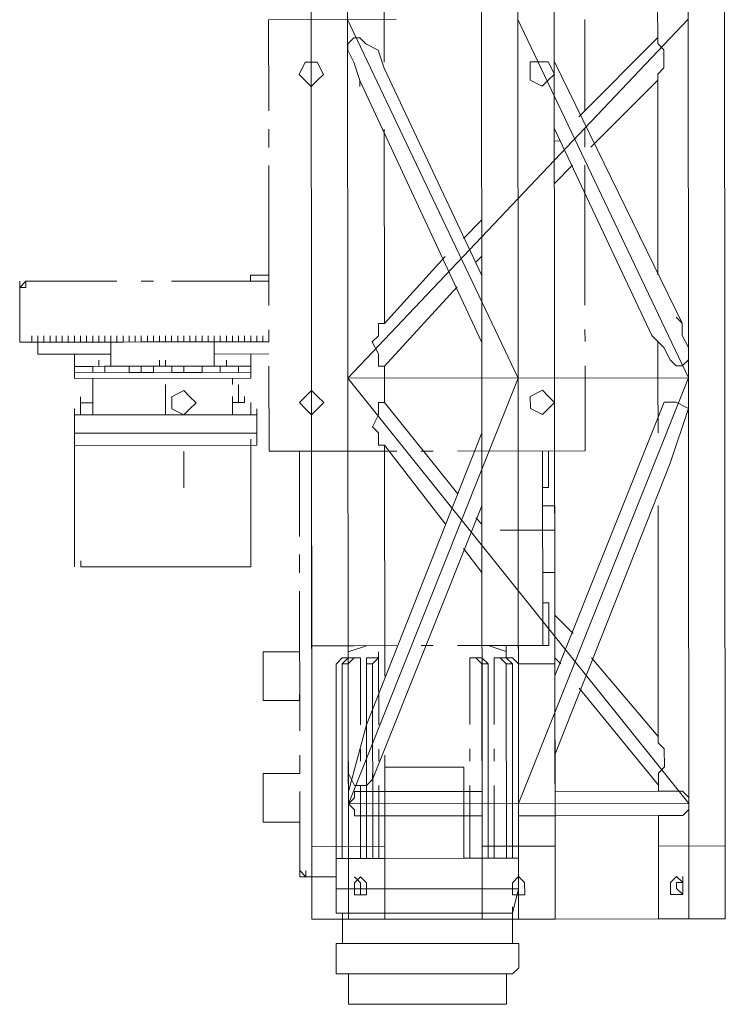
# Model space of a CAD drawing. Header units: inches. Extents: x -5850 to 5646, y 8947 to 13007.
# Tile 256 of 256: x -3191 to -3142, y 10395 to 10463. Entities that reach past the tile are written whole.
import ezdxf

# ---------------------------------------------------------------- set-up
doc = ezdxf.new("R2010")
doc.units = ezdxf.units.IN
doc.header["$MEASUREMENT"] = 0
doc.layers.add('at_Entity', color=7, linetype='Continuous')

msp = doc.modelspace()

# ---------------------------------------------------------------- linework, layer by layer
at = {"layer": 'at_Entity', "color": 7, "lineweight": 20}
for p, q in [((-3170.454, 10488.414), (-3170.41, 10438.572)), ((-3167.873, 10438.575), (-3167.917, 10488.417)), ((-3158.627, 10488.425), (-3158.582, 10438.583)), ((-3156.045, 10438.585), (-3156.09, 10488.427)), ((-3153.513, 10438.587), (-3153.558, 10488.429)), ((-3144.218, 10438.596), (-3144.262, 10488.438)), ((-3141.686, 10438.598), (-3141.73, 10488.44)), ((-3165.361, 10460.542), (-3165.366, 10466.03)), ((-3146.354, 10464.357), (-3146.352, 10462.243)), ((-3173.388, 10463.491), (-3164.516, 10463.499)), ((-3173.382, 10457.15), (-3173.388, 10463.491)), ((-3167.895, 10463.496), (-3156.045, 10438.585)), ((-3144.24, 10463.517), (-3167.873, 10438.575)), ((-3156.067, 10463.506), (-3144.218, 10438.596)), ((-3151.422, 10463.51), (-3151.417, 10457.17)), ((-3167.893, 10461.806), (-3167.47, 10462.225)), ((-3167.47, 10462.225), (-3167.052, 10462.225)), ((-3167.052, 10462.225), (-3166.628, 10461.807)), ((-3151.84, 10456.751), (-3146.352, 10462.243)), ((-3146.352, 10462.243), (-3146.352, 10461.825)), ((-3167.893, 10461.382), (-3167.893, 10461.806)), ((-3167.469, 10460.54), (-3167.893, 10461.382)), ((-3166.628, 10461.807), (-3165.78, 10461.384)), ((-3165.78, 10461.384), (-3165.36, 10460.119)), ((-3146.352, 10461.825), (-3145.933, 10461.402)), ((-3145.933, 10461.402), (-3145.932, 10460.136)), ((-3170.848, 10460.537), (-3171.271, 10459.689)), ((-3170.43, 10460.538), (-3170.848, 10460.537)), ((-3170.006, 10460.538), (-3170.43, 10460.538)), ((-3169.581, 10459.691), (-3170.006, 10460.538)), ((-3167.049, 10459.269), (-3167.469, 10460.54)), ((-3158.589, 10445.76), (-3165.36, 10460.119)), ((-3154.375, 10460.552), (-3155.223, 10460.551)), ((-3155.223, 10460.551), (-3155.222, 10459.28)), ((-3153.957, 10460.553), (-3154.375, 10460.552)), ((-3153.532, 10459.705), (-3153.957, 10460.553)), ((-3153.533, 10460.553), (-3144.645, 10442.393)), ((-3145.932, 10460.136), (-3146.35, 10459.712)), ((-3171.271, 10459.689), (-3170.847, 10459.266)), ((-3170.847, 10459.266), (-3170.428, 10458.848)), ((-3170.428, 10458.848), (-3170.005, 10459.267)), ((-3170.005, 10459.267), (-3169.581, 10459.691)), ((-3158.585, 10441.115), (-3167.049, 10459.269)), ((-3167.049, 10458.851), (-3167.049, 10459.269)), ((-3155.222, 10459.28), (-3154.374, 10458.863)), ((-3154.374, 10458.863), (-3153.956, 10459.281)), ((-3153.956, 10459.281), (-3153.532, 10459.705)), ((-3150.99, 10454.639), (-3146.349, 10459.288)), ((-3146.35, 10459.712), (-3146.349, 10459.288)), ((-3146.349, 10459.288), (-3146.337, 10445.771)), ((-3173.38, 10454.619), (-3173.381, 10455.884)), ((-3165.344, 10442.374), (-3165.356, 10455.892)), ((-3153.529, 10455.902), (-3146.757, 10441.549)), ((-3151.415, 10455.904), (-3151.414, 10454.638)), ((-3153.528, 10455.06), (-3153.104, 10455.061)), ((-3173.37, 10443.639), (-3173.379, 10453.353)), ((-3153.526, 10452.099), (-3152.261, 10453.372)), ((-3151.413, 10453.372), (-3151.405, 10443.658)), ((-3159.857, 10448.296), (-3158.592, 10449.563)), ((-3165.344, 10442.374), (-3161.122, 10447.023)), ((-3159.013, 10446.607), (-3158.59, 10447.026)), ((-3174.638, 10445.745), (-3173.372, 10445.747)), ((-3174.637, 10445.327), (-3174.638, 10445.745)), ((-3190.268, 10445.313), (-3190.686, 10444.889)), ((-3190.686, 10444.889), (-3190.686, 10445.313)), ((-3190.683, 10441.086), (-3190.686, 10444.889)), ((-3190.686, 10444.889), (-3190.268, 10444.889)), ((-3190.683, 10441.086), (-3190.686, 10444.889)), ((-3190.686, 10444.889), (-3190.268, 10444.889)), ((-3190.268, 10445.313), (-3183.933, 10445.319)), ((-3190.268, 10444.889), (-3190.268, 10445.313)), ((-3182.244, 10445.32), (-3181.396, 10445.321)), ((-3180.13, 10445.322), (-3173.372, 10445.328)), ((-3165.342, 10439.419), (-3160.278, 10444.916)), ((-3145.069, 10442.816), (-3144.645, 10442.393)), ((-3165.762, 10441.532), (-3165.763, 10442.374)), ((-3165.763, 10442.374), (-3165.344, 10442.374)), ((-3144.645, 10442.393), (-3144.644, 10441.551)), ((-3189.84, 10441.087), (-3189.841, 10441.51)), ((-3189.84, 10441.087), (-3189.841, 10441.51)), ((-3189.422, 10441.087), (-3189.423, 10441.511)), ((-3189.422, 10441.087), (-3189.423, 10441.511)), ((-3188.998, 10441.087), (-3188.999, 10441.511)), ((-3188.998, 10441.087), (-3188.999, 10441.511)), ((-3188.575, 10441.088), (-3188.575, 10441.512)), ((-3188.151, 10441.088), (-3188.151, 10441.512)), ((-3187.727, 10441.089), (-3187.727, 10441.512)), ((-3187.309, 10441.089), (-3187.309, 10441.513)), ((-3186.885, 10441.089), (-3186.885, 10441.513)), ((-3186.461, 10441.09), (-3186.462, 10441.513)), ((-3186.461, 10441.09), (-3186.462, 10441.513)), ((-3186.037, 10441.09), (-3186.038, 10441.514)), ((-3186.037, 10441.09), (-3186.038, 10441.514)), ((-3186.037, 10441.09), (-3186.038, 10441.514)), ((-3185.614, 10441.09), (-3185.614, 10441.514)), ((-3185.614, 10441.09), (-3185.614, 10441.514)), ((-3185.614, 10441.09), (-3185.614, 10441.514)), ((-3185.195, 10441.091), (-3185.196, 10441.515)), ((-3185.195, 10441.091), (-3185.196, 10441.515)), ((-3184.772, 10441.091), (-3184.772, 10441.515)), ((-3184.772, 10441.091), (-3184.772, 10441.515)), ((-3184.772, 10441.091), (-3184.772, 10441.515)), ((-3184.353, 10441.092), (-3184.354, 10441.515)), ((-3184.353, 10441.092), (-3184.354, 10441.515)), ((-3184.353, 10441.092), (-3184.354, 10441.515)), ((-3183.929, 10441.092), (-3183.93, 10441.516)), ((-3183.929, 10441.092), (-3183.93, 10441.516)), ((-3183.506, 10441.092), (-3183.506, 10441.516)), ((-3183.506, 10441.092), (-3183.506, 10441.516)), ((-3183.506, 10441.092), (-3183.506, 10441.516)), ((-3183.082, 10441.093), (-3183.082, 10441.517)), ((-3183.082, 10441.093), (-3183.082, 10441.517)), ((-3182.658, 10441.093), (-3182.658, 10441.517)), ((-3182.658, 10441.093), (-3182.658, 10441.517)), ((-3182.24, 10441.093), (-3182.24, 10441.517)), ((-3181.816, 10441.094), (-3181.816, 10441.518)), ((-3181.816, 10441.094), (-3181.816, 10441.518)), ((-3181.816, 10441.094), (-3181.816, 10441.518)), ((-3181.392, 10441.094), (-3181.393, 10441.518)), ((-3181.392, 10441.094), (-3181.393, 10441.518)), ((-3181.392, 10441.094), (-3181.393, 10441.518)), ((-3180.968, 10441.095), (-3180.969, 10441.518)), ((-3180.968, 10441.095), (-3180.969, 10441.518)), ((-3180.55, 10441.095), (-3180.551, 10441.519)), ((-3180.55, 10441.095), (-3180.551, 10441.519)), ((-3180.55, 10441.095), (-3180.551, 10441.519)), ((-3180.126, 10441.095), (-3180.127, 10441.519)), ((-3179.703, 10441.096), (-3179.703, 10441.52)), ((-3179.703, 10441.096), (-3179.703, 10441.52)), ((-3179.284, 10441.096), (-3179.285, 10441.52)), ((-3179.284, 10441.096), (-3179.285, 10441.52)), ((-3179.284, 10441.096), (-3179.285, 10441.52)), ((-3178.861, 10441.096), (-3178.861, 10441.52)), ((-3178.861, 10441.096), (-3178.861, 10441.52)), ((-3178.437, 10441.097), (-3178.437, 10441.521)), ((-3178.437, 10441.097), (-3178.437, 10441.521)), ((-3178.013, 10441.097), (-3178.013, 10441.521)), ((-3177.589, 10441.098), (-3177.589, 10441.521)), ((-3177.589, 10441.098), (-3177.589, 10441.521)), ((-3177.589, 10441.098), (-3177.589, 10441.521)), ((-3177.171, 10441.098), (-3177.171, 10441.522)), ((-3177.171, 10441.098), (-3177.171, 10441.522)), ((-3176.747, 10441.098), (-3176.747, 10441.522)), ((-3176.747, 10441.098), (-3176.747, 10441.522)), ((-3176.323, 10441.099), (-3176.324, 10441.523)), ((-3176.323, 10441.099), (-3176.324, 10441.523)), ((-3176.323, 10441.099), (-3176.324, 10441.523)), ((-3175.899, 10441.099), (-3175.9, 10441.523)), ((-3175.899, 10441.099), (-3175.9, 10441.523)), ((-3175.481, 10441.099), (-3175.482, 10441.523)), ((-3175.481, 10441.099), (-3175.482, 10441.523)), ((-3175.481, 10441.099), (-3175.482, 10441.523)), ((-3175.057, 10441.1), (-3175.058, 10441.524)), ((-3175.057, 10441.1), (-3175.058, 10441.524)), ((-3175.057, 10441.1), (-3175.058, 10441.524)), ((-3174.634, 10441.1), (-3174.634, 10441.524)), ((-3174.215, 10441.101), (-3174.216, 10441.524)), ((-3173.792, 10441.101), (-3173.792, 10441.525)), ((-3173.368, 10441.101), (-3173.369, 10441.949)), ((-3173.368, 10441.101), (-3173.368, 10441.525)), ((-3166.185, 10441.108), (-3165.762, 10441.532)), ((-3151.403, 10441.969), (-3151.402, 10441.121)), ((-3145.915, 10440.702), (-3146.757, 10441.549)), ((-3144.644, 10441.551), (-3144.219, 10440.704)), ((-3189.84, 10441.087), (-3190.683, 10441.086)), ((-3189.84, 10441.087), (-3182.24, 10441.093)), ((-3183.506, 10441.092), (-3189.84, 10441.087)), ((-3189.421, 10440.245), (-3189.422, 10441.087)), ((-3184.352, 10439.402), (-3184.353, 10441.092)), ((-3180.968, 10441.095), (-3182.24, 10441.093)), ((-3182.24, 10441.093), (-3181.392, 10441.094)), ((-3180.968, 10441.095), (-3181.392, 10441.094)), ((-3180.55, 10441.095), (-3180.968, 10441.095)), ((-3180.126, 10441.095), (-3180.55, 10441.095)), ((-3180.126, 10441.095), (-3179.703, 10441.096)), ((-3173.368, 10441.101), (-3179.703, 10441.096)), ((-3179.703, 10441.096), (-3178.013, 10441.097)), ((-3177.589, 10441.098), (-3178.013, 10441.097)), ((-3177.171, 10441.098), (-3177.589, 10441.098)), ((-3176.747, 10441.098), (-3177.171, 10441.098)), ((-3177.169, 10439.408), (-3177.171, 10441.098)), ((-3176.323, 10441.099), (-3176.747, 10441.098)), ((-3175.899, 10441.099), (-3176.323, 10441.099)), ((-3175.899, 10441.099), (-3173.368, 10441.101)), ((-3165.761, 10440.266), (-3166.185, 10441.108)), ((-3146.333, 10441.126), (-3146.331, 10438.594)), ((-3184.353, 10440.25), (-3189.421, 10440.245)), ((-3186.883, 10439.4), (-3186.884, 10440.247)), ((-3173.367, 10440.259), (-3177.17, 10440.256)), ((-3174.633, 10440.258), (-3174.632, 10439.411)), ((-3165.76, 10439.419), (-3165.761, 10440.266)), ((-3145.49, 10439.86), (-3145.915, 10440.702)), ((-3144.219, 10440.704), (-3144.219, 10439.862)), ((-3185.612, 10439.401), (-3186.883, 10439.4)), ((-3186.883, 10438.976), (-3186.883, 10439.4)), ((-3184.77, 10439.402), (-3185.612, 10439.401)), ((-3184.77, 10439.402), (-3185.612, 10439.401)), ((-3185.612, 10439.401), (-3185.612, 10438.977)), ((-3185.194, 10439.401), (-3185.194, 10439.825)), ((-3185.194, 10439.401), (-3185.194, 10439.825)), ((-3184.77, 10439.402), (-3183.08, 10439.403)), ((-3184.77, 10438.978), (-3184.77, 10439.402)), ((-3177.169, 10439.408), (-3184.352, 10439.402)), ((-3183.08, 10438.979), (-3183.08, 10439.403)), ((-3183.08, 10438.979), (-3183.08, 10439.403)), ((-3182.238, 10438.98), (-3182.238, 10439.404)), ((-3180.125, 10439.406), (-3181.391, 10439.405)), ((-3181.391, 10439.405), (-3181.39, 10438.981)), ((-3180.967, 10439.405), (-3181.391, 10439.405)), ((-3180.967, 10439.405), (-3180.967, 10439.829)), ((-3180.967, 10439.405), (-3180.967, 10439.829)), ((-3180.549, 10439.405), (-3180.967, 10439.405)), ((-3180.549, 10439.405), (-3180.549, 10439.829)), ((-3180.549, 10439.405), (-3180.549, 10439.829)), ((-3180.549, 10439.405), (-3180.549, 10439.829)), ((-3180.125, 10439.406), (-3180.549, 10439.405)), ((-3180.124, 10438.982), (-3180.125, 10439.406)), ((-3179.282, 10438.983), (-3179.283, 10439.406)), ((-3178.011, 10439.408), (-3176.746, 10439.409)), ((-3178.011, 10438.984), (-3178.011, 10439.408)), ((-3178.011, 10438.984), (-3178.011, 10439.408)), ((-3175.48, 10439.41), (-3176.746, 10439.409)), ((-3176.746, 10439.409), (-3176.745, 10438.985)), ((-3176.322, 10439.409), (-3176.746, 10439.409)), ((-3176.322, 10439.409), (-3176.322, 10439.833)), ((-3176.322, 10439.409), (-3176.322, 10439.833)), ((-3175.898, 10439.409), (-3176.322, 10439.409)), ((-3176.322, 10439.409), (-3175.898, 10439.409)), ((-3175.48, 10439.41), (-3175.898, 10439.409)), ((-3175.48, 10439.41), (-3174.632, 10439.411)), ((-3175.479, 10438.986), (-3175.48, 10439.41)), ((-3174.632, 10438.987), (-3174.632, 10439.411)), ((-3173.361, 10433.501), (-3173.366, 10439.412)), ((-3165.342, 10439.419), (-3165.76, 10439.419)), ((-3165.341, 10438.577), (-3165.342, 10439.419)), ((-3151.401, 10439.431), (-3151.395, 10433.52)), ((-3145.066, 10439.437), (-3145.49, 10439.86)), ((-3144.642, 10439.437), (-3145.066, 10439.437)), ((-3144.219, 10439.862), (-3144.642, 10439.437)), ((-3186.883, 10438.976), (-3174.632, 10438.987)), ((-3186.883, 10438.976), (-3186.883, 10438.558)), ((-3181.39, 10438.981), (-3183.08, 10438.979)), ((-3178.011, 10438.984), (-3180.124, 10438.982)), ((-3174.632, 10438.987), (-3174.631, 10438.569)), ((-3186.883, 10438.558), (-3174.631, 10438.569)), ((-3185.611, 10438.135), (-3185.611, 10438.559)), ((-3185.61, 10436.869), (-3185.611, 10438.135)), ((-3180.546, 10436.026), (-3180.548, 10438.139)), ((-3175.897, 10438.144), (-3175.897, 10438.567)), ((-3175.477, 10436.878), (-3175.479, 10438.144)), ((-3170.41, 10438.572), (-3170.376, 10400.976)), ((-3144.218, 10438.596), (-3167.873, 10438.575)), ((-3144.191, 10409.024), (-3167.873, 10438.575)), ((-3167.873, 10438.575), (-3167.839, 10400.978)), ((-3167.846, 10409.003), (-3156.045, 10438.585)), ((-3165.341, 10438.577), (-3165.34, 10436.887)), ((-3158.582, 10438.583), (-3158.549, 10400.987)), ((-3156.045, 10438.585), (-3156.012, 10400.989)), ((-3156.019, 10409.013), (-3144.218, 10438.596)), ((-3153.48, 10400.991), (-3153.513, 10438.587)), ((-3146.331, 10438.594), (-3146.328, 10434.791)), ((-3144.218, 10438.596), (-3144.184, 10401)), ((-3141.652, 10401.002), (-3141.686, 10438.598)), ((-3179.281, 10437.717), (-3180.123, 10437.292)), ((-3178.857, 10437.293), (-3179.281, 10437.717)), ((-3170.409, 10437.725), (-3170.827, 10437.301)), ((-3169.985, 10437.301), (-3170.409, 10437.725)), ((-3154.355, 10437.739), (-3155.202, 10437.314)), ((-3153.936, 10437.316), (-3154.355, 10437.739)), ((-3186.457, 10436.868), (-3186.458, 10437.287)), ((-3186.457, 10436.868), (-3185.61, 10436.869)), ((-3186.457, 10436.021), (-3186.457, 10436.868)), ((-3185.61, 10436.869), (-3185.61, 10437.287)), ((-3185.609, 10436.021), (-3185.61, 10436.869)), ((-3180.123, 10437.292), (-3180.122, 10436.45)), ((-3178.433, 10436.876), (-3178.857, 10437.293)), ((-3178.856, 10436.451), (-3178.433, 10436.876)), ((-3175.896, 10436.878), (-3175.896, 10437.296)), ((-3175.896, 10436.878), (-3175.054, 10436.879)), ((-3175.895, 10436.03), (-3175.896, 10436.878)), ((-3175.054, 10436.879), (-3175.054, 10437.297)), ((-3174.629, 10436.031), (-3174.63, 10436.879)), ((-3170.827, 10437.301), (-3171.251, 10436.882)), ((-3171.251, 10436.882), (-3170.826, 10436.458)), ((-3169.561, 10436.883), (-3169.985, 10437.301)), ((-3169.984, 10436.459), (-3169.561, 10436.883)), ((-3165.757, 10436.039), (-3165.758, 10436.887)), ((-3165.758, 10436.887), (-3165.34, 10436.887)), ((-3165.34, 10436.887), (-3160.265, 10430.557)), ((-3155.202, 10437.314), (-3155.201, 10436.472)), ((-3153.512, 10436.898), (-3153.936, 10437.316)), ((-3153.935, 10436.474), (-3153.512, 10436.898)), ((-3153.495, 10417.888), (-3145.911, 10436.905)), ((-3145.064, 10436.905), (-3145.911, 10436.905)), ((-3144.216, 10436.482), (-3145.064, 10436.905)), ((-3186.88, 10436.02), (-3186.881, 10436.444)), ((-3174.211, 10436.032), (-3186.88, 10436.02)), ((-3186.88, 10436.02), (-3186.879, 10434.755)), ((-3180.122, 10436.45), (-3179.28, 10436.027)), ((-3179.28, 10436.027), (-3178.856, 10436.451)), ((-3174.211, 10436.032), (-3174.211, 10436.455)), ((-3174.21, 10434.766), (-3174.211, 10436.032)), ((-3170.826, 10436.458), (-3170.408, 10436.035)), ((-3170.408, 10436.035), (-3169.984, 10436.459)), ((-3166.18, 10435.197), (-3165.757, 10436.039)), ((-3155.201, 10436.472), (-3154.353, 10436.049)), ((-3154.353, 10436.049), (-3153.935, 10436.474)), ((-3145.484, 10432.678), (-3144.216, 10436.482)), ((-3186.879, 10434.755), (-3186.88, 10435.178)), ((-3186.879, 10434.755), (-3186.88, 10435.178)), ((-3174.21, 10434.766), (-3186.879, 10434.755)), ((-3186.879, 10434.755), (-3174.21, 10434.766)), ((-3186.879, 10433.907), (-3186.879, 10434.755)), ((-3174.21, 10434.766), (-3174.21, 10435.19)), ((-3174.21, 10434.766), (-3174.21, 10435.19)), ((-3174.209, 10433.918), (-3174.21, 10434.766)), ((-3158.579, 10434.78), (-3166.585, 10414.497)), ((-3165.756, 10434.773), (-3166.18, 10435.197)), ((-3165.755, 10433.926), (-3165.756, 10434.773)), ((-3186.879, 10433.907), (-3186.879, 10434.331)), ((-3186.879, 10433.907), (-3174.209, 10433.918)), ((-3186.879, 10433.907), (-3186.871, 10425.464)), ((-3174.627, 10433.918), (-3174.628, 10434.342)), ((-3174.627, 10433.918), (-3174.62, 10425.475)), ((-3174.209, 10433.918), (-3174.209, 10434.342)), ((-3165.337, 10433.926), (-3165.755, 10433.926)), ((-3165.323, 10417.877), (-3165.337, 10433.926)), ((-3161.105, 10428.443), (-3165.337, 10433.926)), ((-3179.275, 10430.958), (-3179.278, 10433.495)), ((-3164.489, 10433.509), (-3173.361, 10433.501)), ((-3171.247, 10433.503), (-3171.242, 10427.586)), ((-3170.403, 10430.966), (-3170.405, 10433.503)), ((-3170.393, 10419.986), (-3170.405, 10433.503)), ((-3161.957, 10433.511), (-3162.799, 10433.51)), ((-3151.395, 10433.52), (-3160.268, 10433.512)), ((-3154.339, 10420), (-3154.351, 10433.518)), ((-3153.93, 10430.981), (-3153.933, 10433.518)), ((-3153.49, 10412.395), (-3145.484, 10432.678)), ((-3170.403, 10430.966), (-3170.404, 10431.39)), ((-3170.403, 10430.966), (-3170.396, 10422.942)), ((-3154.349, 10430.98), (-3153.93, 10430.981)), ((-3158.574, 10429.711), (-3166.158, 10410.694)), ((-3153.506, 10429.715), (-3154.348, 10429.715)), ((-3153.501, 10425.07), (-3153.506, 10429.715)), ((-3146.323, 10429.722), (-3146.309, 10413.667)), ((-3158.573, 10428.445), (-3158.998, 10428.863)), ((-3153.504, 10428.026), (-3157.302, 10428.022)), ((-3158.57, 10425.066), (-3159.838, 10426.754)), ((-3186.447, 10425.465), (-3186.448, 10425.883)), ((-3174.62, 10425.475), (-3174.62, 10425.893)), ((-3171.241, 10426.32), (-3171.24, 10425.054)), ((-3186.447, 10425.465), (-3177.575, 10425.472)), ((-3174.62, 10425.475), (-3177.575, 10425.472)), ((-3154.343, 10425.069), (-3153.501, 10425.07)), ((-3171.239, 10423.783), (-3171.23, 10414.069)), ((-3170.396, 10422.942), (-3170.396, 10423.365)), ((-3154.342, 10422.956), (-3153.923, 10422.956)), ((-3153.923, 10422.956), (-3153.921, 10420.001)), ((-3170.393, 10419.986), (-3170.396, 10422.942)), ((-3152.232, 10420.844), (-3153.499, 10422.115)), ((-3173.772, 10419.559), (-3171.235, 10419.562)), ((-3173.772, 10419.559), (-3173.772, 10419.135)), ((-3171.235, 10419.562), (-3171.235, 10419.985)), ((-3164.477, 10419.991), (-3170.393, 10419.986)), ((-3167.432, 10419.989), (-3170.393, 10419.986)), ((-3170.393, 10419.986), (-3170.388, 10414.07)), ((-3170.388, 10414.07), (-3170.393, 10419.986)), ((-3166.59, 10419.99), (-3167.856, 10419.565)), ((-3167.856, 10419.988), (-3167.856, 10419.565)), ((-3167.856, 10419.565), (-3167.856, 10419.988)), ((-3167.856, 10419.565), (-3167.855, 10419.141)), ((-3165.742, 10419.143), (-3165.742, 10419.566)), ((-3161.945, 10419.994), (-3162.787, 10419.993)), ((-3154.339, 10420), (-3160.255, 10419.995)), ((-3156.876, 10419.574), (-3158.142, 10419.997)), ((-3153.921, 10420.001), (-3157.718, 10419.997)), ((-3156.876, 10419.998), (-3156.875, 10419.151)), ((-3156.876, 10419.574), (-3156.876, 10419.998)), ((-3156.876, 10419.574), (-3156.875, 10419.151)), ((-3156.027, 10418.728), (-3156.029, 10419.999)), ((-3173.77, 10416.604), (-3173.772, 10419.135)), ((-3168.703, 10418.716), (-3168.279, 10419.14)), ((-3168.279, 10419.14), (-3168.703, 10418.716)), ((-3167.855, 10419.141), (-3168.279, 10419.14)), ((-3167.855, 10419.141), (-3168.279, 10418.717)), ((-3167.855, 10418.717), (-3167.432, 10419.141)), ((-3167.432, 10419.141), (-3167.855, 10419.141)), ((-3167.432, 10419.141), (-3167.013, 10419.142)), ((-3167.013, 10419.142), (-3167.009, 10414.496)), ((-3165.742, 10419.143), (-3166.59, 10419.142)), ((-3166.59, 10419.142), (-3166.589, 10418.718)), ((-3166.165, 10418.718), (-3165.742, 10419.143)), ((-3165.742, 10419.143), (-3165.738, 10414.498)), ((-3158.989, 10419.149), (-3159.407, 10419.148)), ((-3159.403, 10414.503), (-3159.407, 10419.148)), ((-3158.565, 10419.149), (-3158.989, 10419.149)), ((-3158.989, 10419.149), (-3158.565, 10418.725)), ((-3158.141, 10418.726), (-3158.565, 10419.149)), ((-3157.713, 10414.505), (-3157.717, 10419.15)), ((-3157.294, 10419.15), (-3157.717, 10419.15)), ((-3156.875, 10419.151), (-3157.294, 10419.15)), ((-3157.294, 10419.15), (-3156.875, 10418.727)), ((-3156.875, 10419.151), (-3156.452, 10419.151)), ((-3156.451, 10418.727), (-3156.875, 10419.151)), ((-3156.452, 10419.151), (-3156.027, 10418.728)), ((-3153.072, 10418.73), (-3153.496, 10419.154)), ((-3146.309, 10413.667), (-3150.959, 10419.156)), ((-3168.691, 10405.205), (-3168.703, 10418.716)), ((-3168.703, 10418.716), (-3168.691, 10405.205)), ((-3168.267, 10405.205), (-3168.279, 10418.717)), ((-3168.279, 10418.717), (-3167.855, 10418.717)), ((-3167.855, 10418.717), (-3167.843, 10405.205)), ((-3166.577, 10405.206), (-3166.589, 10418.718)), ((-3166.589, 10418.718), (-3166.165, 10418.718)), ((-3166.165, 10418.718), (-3166.153, 10405.207)), ((-3158.565, 10418.725), (-3158.141, 10418.726)), ((-3158.553, 10405.214), (-3158.565, 10418.725)), ((-3158.141, 10418.726), (-3158.129, 10405.214)), ((-3156.863, 10405.215), (-3156.875, 10418.727)), ((-3156.875, 10418.727), (-3156.451, 10418.727)), ((-3156.451, 10418.727), (-3156.439, 10405.215)), ((-3156.027, 10418.728), (-3153.496, 10418.73)), ((-3156.015, 10405.216), (-3156.027, 10418.728)), ((-3153.496, 10418.73), (-3153.486, 10408.174)), ((-3146.306, 10410.294), (-3151.805, 10417.047)), ((-3173.77, 10416.604), (-3173.769, 10416.18)), ((-3173.769, 10416.18), (-3171.232, 10416.182)), ((-3171.232, 10416.182), (-3171.232, 10416.606)), ((-3166.585, 10414.497), (-3167.847, 10409.85)), ((-3146.309, 10413.667), (-3146.308, 10413.249)), ((-3167.008, 10412.807), (-3167.007, 10411.965)), ((-3165.736, 10412.808), (-3165.735, 10411.966)), ((-3159.401, 10411.971), (-3159.401, 10412.814)), ((-3157.711, 10411.973), (-3157.712, 10412.815)), ((-3146.308, 10413.249), (-3145.89, 10412.826)), ((-3145.89, 10412.826), (-3145.889, 10411.56)), ((-3171.229, 10412.379), (-3171.228, 10411.537)), ((-3170.387, 10412.38), (-3170.386, 10411.538)), ((-3170.386, 10411.538), (-3170.387, 10412.38)), ((-3165.315, 10409.853), (-3165.318, 10412.384)), ((-3171.228, 10411.113), (-3171.228, 10411.537)), ((-3159.824, 10411.547), (-3165.317, 10411.542)), ((-3165.317, 10411.542), (-3165.311, 10405.208)), ((-3159.818, 10405.212), (-3159.824, 10411.547)), ((-3145.889, 10411.56), (-3146.306, 10411.136)), ((-3173.765, 10411.111), (-3171.228, 10411.113)), ((-3173.765, 10411.111), (-3173.764, 10410.687)), ((-3173.762, 10408.156), (-3173.764, 10410.687)), ((-3167.848, 10411.116), (-3167.424, 10410.275)), ((-3166.582, 10410.275), (-3166.158, 10410.694)), ((-3166.158, 10410.694), (-3166.159, 10411.118)), ((-3146.306, 10411.136), (-3146.306, 10410.294)), ((-3167.424, 10410.275), (-3166.582, 10410.275)), ((-3167.005, 10410.275), (-3167.001, 10405.206)), ((-3165.734, 10410.276), (-3165.729, 10405.207)), ((-3159.395, 10405.213), (-3159.399, 10410.282)), ((-3157.705, 10405.214), (-3157.71, 10410.283)), ((-3146.305, 10409.87), (-3146.306, 10410.294)), ((-3171.226, 10409.847), (-3171.221, 10404.355)), ((-3170.384, 10409.848), (-3170.379, 10403.932)), ((-3170.379, 10403.932), (-3170.384, 10409.848)), ((-3167.846, 10409.003), (-3167.423, 10409.427)), ((-3167.423, 10409.851), (-3166.581, 10409.852)), ((-3167.423, 10409.427), (-3167.423, 10409.851)), ((-3165.315, 10409.853), (-3166.581, 10409.852)), ((-3158.557, 10409.859), (-3165.315, 10409.853)), ((-3153.488, 10409.863), (-3146.305, 10409.87)), ((-3145.463, 10409.87), (-3146.305, 10409.87)), ((-3145.463, 10409.87), (-3144.616, 10409.871)), ((-3144.616, 10409.871), (-3144.192, 10409.448)), ((-3144.192, 10409.448), (-3144.191, 10409.024)), ((-3167.846, 10409.003), (-3144.191, 10409.024)), ((-3167.422, 10408.579), (-3167.846, 10409.003)), ((-3144.191, 10408.6), (-3144.614, 10408.182)), ((-3144.191, 10409.024), (-3144.191, 10408.6)), ((-3173.762, 10408.156), (-3173.762, 10407.732)), ((-3171.224, 10407.734), (-3171.225, 10408.158)), ((-3167.422, 10408.161), (-3167.422, 10408.579)), ((-3166.58, 10408.162), (-3167.422, 10408.161)), ((-3165.314, 10408.163), (-3166.58, 10408.162)), ((-3158.555, 10408.169), (-3165.314, 10408.163)), ((-3165.314, 10408.163), (-3165.307, 10400.981)), ((-3153.486, 10408.174), (-3156.018, 10408.171)), ((-3153.486, 10408.174), (-3146.304, 10408.18)), ((-3146.304, 10408.18), (-3145.462, 10408.181)), ((-3146.297, 10400.998), (-3146.304, 10408.18)), ((-3144.614, 10408.182), (-3145.462, 10408.181)), ((-3173.762, 10407.732), (-3171.224, 10407.734)), ((-3165.312, 10406.05), (-3170.381, 10406.045)), ((-3153.484, 10406.06), (-3158.553, 10406.056)), ((-3141.657, 10406.071), (-3146.302, 10406.067)), ((-3168.691, 10405.205), (-3168.691, 10405.623)), ((-3168.691, 10405.205), (-3165.311, 10405.208)), ((-3168.691, 10405.205), (-3168.689, 10403.509)), ((-3168.691, 10405.205), (-3168.267, 10405.205)), ((-3167.843, 10405.205), (-3168.267, 10405.205)), ((-3167.843, 10405.205), (-3167.843, 10405.624)), ((-3167.843, 10405.205), (-3167.001, 10405.206)), ((-3166.153, 10405.207), (-3166.577, 10405.206)), ((-3166.153, 10405.207), (-3165.729, 10405.207)), ((-3165.311, 10405.208), (-3159.818, 10405.212)), ((-3156.439, 10405.215), (-3159.818, 10405.212)), ((-3159.395, 10405.213), (-3158.553, 10405.214)), ((-3158.129, 10405.214), (-3158.553, 10405.214)), ((-3157.705, 10405.214), (-3156.863, 10405.215)), ((-3156.863, 10405.215), (-3156.863, 10405.633)), ((-3156.863, 10405.215), (-3156.863, 10405.633)), ((-3156.439, 10405.215), (-3156.863, 10405.215)), ((-3156.439, 10405.215), (-3156.015, 10405.216)), ((-3156.015, 10405.216), (-3156.439, 10405.215)), ((-3156.015, 10405.216), (-3156.016, 10405.634)), ((-3156.015, 10405.216), (-3156.014, 10403.521)), ((-3171.221, 10404.355), (-3171.221, 10403.931)), ((-3171.221, 10404.355), (-3170.797, 10403.931)), ((-3171.221, 10403.931), (-3170.797, 10403.931)), ((-3170.797, 10403.931), (-3170.798, 10404.355)), ((-3170.797, 10403.931), (-3170.379, 10403.932)), ((-3168.689, 10403.933), (-3170.379, 10403.932)), ((-3167.418, 10403.51), (-3167, 10403.935)), ((-3167.418, 10403.934), (-3166.999, 10403.511)), ((-3167, 10403.935), (-3166.576, 10403.511)), ((-3156.014, 10403.944), (-3156.438, 10403.52)), ((-3155.596, 10403.521), (-3156.014, 10403.944)), ((-3145.034, 10403.954), (-3145.458, 10403.53)), ((-3144.61, 10403.531), (-3145.034, 10403.954)), ((-3144.61, 10403.955), (-3144.61, 10403.531)), ((-3168.689, 10403.509), (-3168.689, 10403.091)), ((-3167.417, 10402.668), (-3167.418, 10403.51)), ((-3166.999, 10403.511), (-3166.999, 10402.669)), ((-3166.576, 10403.511), (-3166.575, 10402.669)), ((-3156.438, 10403.52), (-3156.437, 10402.678)), ((-3156.013, 10403.102), (-3156.014, 10403.521)), ((-3155.595, 10402.679), (-3155.596, 10403.521)), ((-3145.458, 10403.53), (-3145.457, 10402.688)), ((-3144.61, 10403.531), (-3145.034, 10403.53)), ((-3145.034, 10403.53), (-3145.033, 10403.112)), ((-3145.033, 10403.112), (-3144.609, 10402.689)), ((-3144.609, 10402.689), (-3144.61, 10403.531)), ((-3156.013, 10403.102), (-3168.689, 10403.091)), ((-3168.689, 10403.091), (-3168.687, 10401.401)), ((-3166.575, 10402.669), (-3167.417, 10402.668)), ((-3166.999, 10402.669), (-3167.417, 10402.668)), ((-3156.437, 10402.678), (-3155.595, 10402.679)), ((-3156.013, 10403.102), (-3156.436, 10401.412)), ((-3145.457, 10402.688), (-3144.609, 10402.689)), ((-3156.436, 10401.412), (-3156.436, 10401.836)), ((-3168.687, 10401.401), (-3168.263, 10401.402)), ((-3156.436, 10401.412), (-3168.263, 10401.402)), ((-3168.263, 10401.402), (-3168.261, 10399.288)), ((-3156.436, 10401.412), (-3156.434, 10399.299)), ((-3167.839, 10400.978), (-3170.376, 10400.976)), ((-3167.839, 10400.978), (-3158.549, 10400.987)), ((-3165.307, 10400.981), (-3167.839, 10400.978)), ((-3153.48, 10400.991), (-3158.549, 10400.987)), ((-3153.48, 10400.991), (-3146.297, 10400.998)), ((-3141.652, 10401.002), (-3146.297, 10400.998)), ((-3146.297, 10400.998), (-3144.184, 10401)), ((-3168.685, 10399.288), (-3168.684, 10397.598)), ((-3168.261, 10399.288), (-3168.685, 10399.288)), ((-3168.261, 10399.288), (-3156.434, 10399.299)), ((-3156.01, 10399.299), (-3156.434, 10399.299)), ((-3156.01, 10399.299), (-3156.009, 10397.61)), ((-3168.684, 10397.598), (-3168.683, 10397.18)), ((-3168.683, 10397.18), (-3168.26, 10397.18)), ((-3156.432, 10397.191), (-3168.26, 10397.18)), ((-3167.836, 10397.181), (-3167.834, 10395.486)), ((-3156.856, 10397.191), (-3156.854, 10395.495)), ((-3156.432, 10397.191), (-3156.009, 10397.61)), ((-3167.834, 10395.486), (-3167.834, 10395.067)), ((-3156.854, 10395.077), (-3167.834, 10395.067)), ((-3156.854, 10395.077), (-3156.854, 10395.495))]:
    msp.add_line(p, q, dxfattribs=at)

doc.saveas('drawing.dxf')
